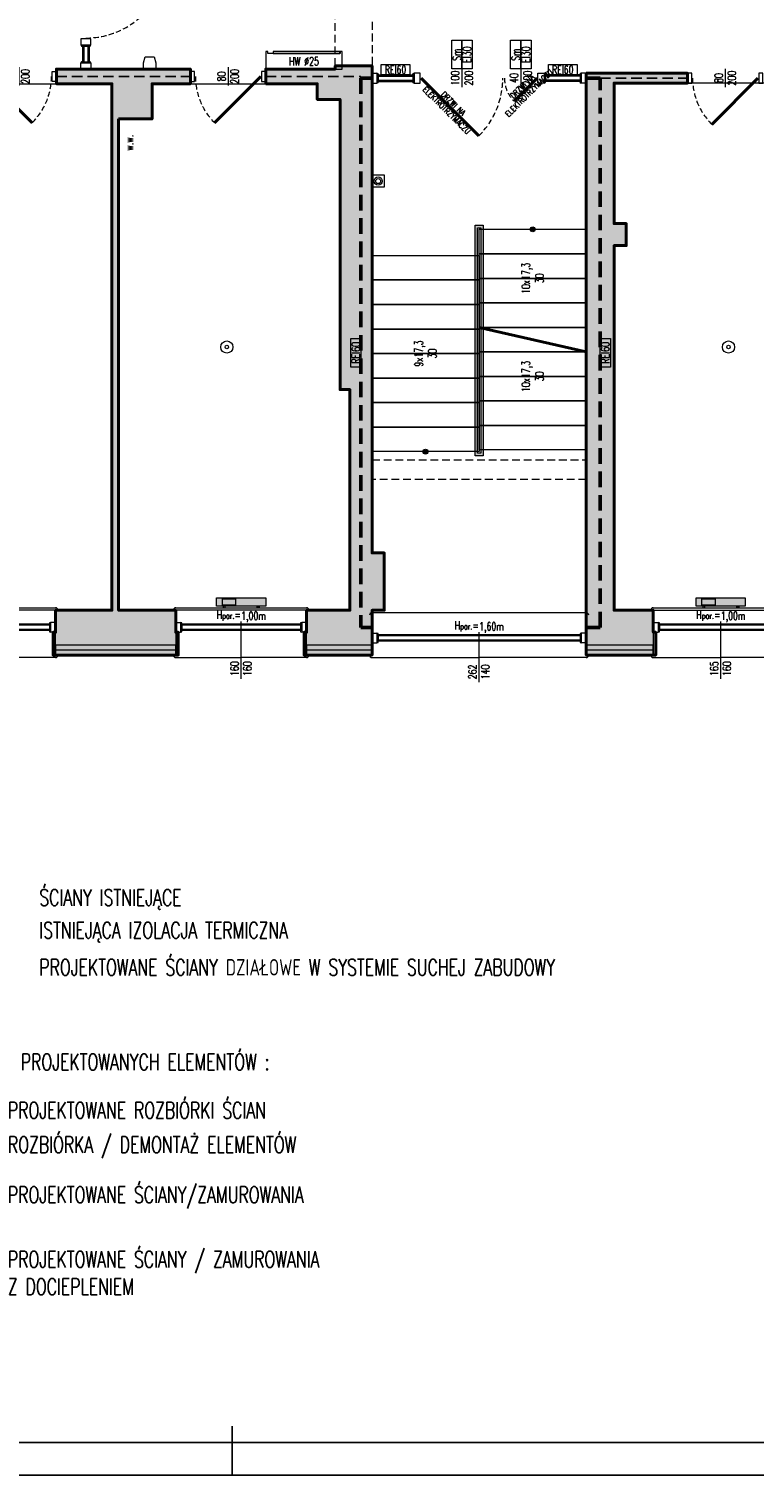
# Model space of a CAD drawing. Header units: millimetres. Extents: x 49320 to 60117, y -4209 to 20568.
# Tile 79 of 252: x 51172 to 52059, y -558 to 1211. Entities that reach past the tile are written whole.
import ezdxf
from ezdxf.enums import TextEntityAlignment as Align

# ---------------------------------------------------------------- set-up
doc = ezdxf.new("R2010")
doc.units = ezdxf.units.MM
doc.linetypes.add('DASHED', pattern=[19.05, 12.7, -6.35])
doc.linetypes.add('Kreski-Krotkie', pattern=[4.7625, 3.175, -1.5875])
for name, color, linetype, lineweight in [('_AA wymiary', 7, 'Continuous', 13), ('_HD-DREWNO_PRZEKRÓJ', 251, 'Continuous', 40), ('_HD-DREWNO_PRZERYW', 251, 'Kreski-Krotkie', 9), ('_HD-DREWNO_WIDOK', 251, 'Continuous', 18), ('_HD-DRZWI', 251, 'Continuous', 0), ('_HD-ELE_PPOŻ', 251, 'Continuous', 30), ('_HD-INWENTARYZACJA_PRZERYW', 251, 'Kreski-Krotkie', 9), ('_HD-OCIEPLENIE', 251, 'BATTING', 0), ('_HD-OKNA', 251, 'Continuous', 0), ('_HD-OPISY', 251, 'Continuous', 0), ('_HD-PPOŻ030', 251, 'DASHED', 40), ('_HD-PPOŻ060', 251, 'DASHED', 50), ('_HD-PPOŻ_PRZEKRÓJ', 251, 'Continuous', 40), ('_HD-PPOŻ_PRZERYW', 251, 'Kreski-Krotkie', 9), ('_HD-PPOŻ_WIDOK', 251, 'Continuous', 18), ('_HD-SAN_CO', 251, 'Continuous', 30), ('_HD-SCHODY_PRZEKRÓJ', 251, 'Continuous', 40), ('_HD-SCHODY_WIDOK', 251, 'Continuous', 18), ('_HD-STAL_PRZEKRÓJ', 251, 'Continuous', 40), ('_HD-STAL_PRZERYW', 251, 'Kreski-Krotkie', 9), ('_HD-STAL_WIDOK', 251, 'Continuous', 18), ('_HD-SZKŁO_WIDOK', 251, 'Continuous', 18), ('_HD-TWORZYWA_SZTUCZNE_WIDOK', 251, 'Continuous', 18), ('_HD-WENTYLACJA', 251, 'Continuous', 0), ('_mt_opisy konstrukcyjne', 7, 'Continuous', 25), ('M_Ramki do druku', 7, 'Continuous', 25), ('M_Ramki rysunków', 2, 'Continuous', 25)]:
    doc.layers.add(name, color=color, linetype=linetype, lineweight=lineweight)
doc.layers.add('_HD-KRESKOWANIE_PEŁNE', color=7, linetype='Continuous', lineweight=0, true_color=0xbfbfbf)
doc.layers.add('_HD-PRZEKRÓJ_BUDOWLANA', color=7, linetype='Continuous', lineweight=40, true_color=0x616161)
doc.layers.add('_HD-POMOC_1', color=251, linetype='Continuous', lineweight=0, plot=False)
doc.layers.add('M_Ramki markery', color=1, linetype='Continuous')
doc.layers.add('RAMKA', color=3, linetype='Continuous')
doc.styles.add('_HD_Romans', font='romans.shx', dxfattribs={"width": 0.7, "height": 18})
doc.styles.add('MCAD_TS', font='GENISO.SHX', dxfattribs={"width": 0.8})
doc.linetypes.add('BATTING', pattern='A,0.00254,-2.54,[134,ltypeshp.shx,S=2.54,R=0,X=-2.54,Y=0],-5.08,[134,ltypeshp.shx,S=2.54,R=180,X=2.54,Y=0],-2.54', length=10.16254)

# ---------------------------------------------------------------- blocks, each defined once
blk = doc.blocks.new('_HD_BLOKI_HW25')
blk.add_lwpolyline([(-91, 19.2), (-2.6, 19.2), (-2.6, 21.6), (0, 21.6), (0, 0), (-93.6, 0), (-93.6, 21.6), (-91, 21.6), (-91, 19.2)])
blk.add_lwpolyline([(-9.2, 21.6), (-9.2, 19.2), (-90.6, 19.2), (-90.6, 21.6)], close=True)
blk = doc.blocks.new('*U32')
at = {"layer": '_HD-OPISY'}
blk.add_line((38.5, 11.2), (38.5, -11.2), dxfattribs=at)
at = {"layer": '_HD-STAL_PRZEKRÓJ'}
blk.add_line((88.5, 0), (17.8, -70.7), dxfattribs=at)
at = {"layer": '_HD-STAL_PRZERYW', "ltscale": 2}
blk.add_arc((88.5, 0), 100, 180, 225, dxfattribs=at)
at = {"layer": '_HD-STAL_WIDOK'}
for points in [[(-12.5, 6), (-20, 6), (-20, -6), (-12.5, -6)], [(97, 6), (89.5, 6), (89.5, -6), (97, -6)]]:
    blk.add_lwpolyline(points, close=True, dxfattribs=at)
at = {"layer": '_HD-OPISY', "style": '_HD_Romans', "width": 0.7}
blk.add_attdef('WYSOKOŚĆ', text='', height=10, rotation=270, dxfattribs=at).set_placement((35.5, 0), align=Align.TOP_CENTER)
blk.add_attdef('SZEROKOŚĆ', text='', height=10, rotation=270, dxfattribs=at).set_placement((38.5, 0), align=Align.BOTTOM_CENTER)
blk = doc.blocks.new('*U5')
at = {"layer": '_HD-WENTYLACJA'}
blk.add_lwpolyline([(0, 0, 0, 12, 0), (20, 0, 0, 0, 0), (84.5, 0, 0, 0, 0)], format="xyseb", dxfattribs=at)
at = {"layer": '_HD-WENTYLACJA', "style": '_HD_Romans', "width": 0.7}
blk.add_attdef('WENTYLACJA', (35, 5), '', height=20, dxfattribs=at)
blk = doc.blocks.new('*U58')
at = {"layer": '_HD-DREWNO_PRZEKRÓJ'}
blk.add_line((6, 0), (62.6, -56.6), dxfattribs=at)
at = {"layer": '_HD-DREWNO_PRZERYW', "ltscale": 2}
blk.add_arc((6, 0), 80, 315, 0, dxfattribs=at)
at = {"layer": '_HD-DREWNO_WIDOK'}
for points in [[(0, 6), (5, 6), (5, -6), (0, -6)], [(87, 6), (92, 6), (92, -6), (87, -6)]]:
    blk.add_lwpolyline(points, close=True, dxfattribs=at)
at = {"layer": '_HD-OPISY'}
blk.add_line((46, 11.2), (46, -11.2), dxfattribs=at)
at = {"layer": '_HD-OPISY', "style": '_HD_Romans', "width": 0.7}
blk.add_attdef('SZEROKOŚĆ', text='', height=10, rotation=90, dxfattribs=at).set_placement((46, 0), align=Align.BOTTOM_CENTER)
blk.add_attdef('WYSOKOŚĆ', text='', height=10, rotation=90, dxfattribs=at).set_placement((49, 0), align=Align.TOP_CENTER)
blk = doc.blocks.new('*U55')
at = {"layer": '_HD-DREWNO_PRZEKRÓJ'}
blk.add_line((86, 0), (29.4, -56.6), dxfattribs=at)
at = {"layer": '_HD-DREWNO_PRZERYW', "ltscale": 2}
blk.add_arc((86, 0), 80, 180, 225, dxfattribs=at)
at = {"layer": '_HD-DREWNO_WIDOK'}
for points in [[(5, 6), (0, 6), (0, -6), (5, -6)], [(92, 6), (87, 6), (87, -6), (92, -6)]]:
    blk.add_lwpolyline(points, close=True, dxfattribs=at)
at = {"layer": '_HD-OPISY'}
blk.add_line((46, 11.2), (46, -11.2), dxfattribs=at)
at = {"layer": '_HD-OPISY', "style": '_HD_Romans', "width": 0.7}
blk.add_attdef('SZEROKOŚĆ', text='', height=10, rotation=90, dxfattribs=at).set_placement((46, 0), align=Align.BOTTOM_CENTER)
blk.add_attdef('WYSOKOŚĆ', text='', height=10, rotation=90, dxfattribs=at).set_placement((49, 0), align=Align.TOP_CENTER)
blk = doc.blocks.new('*U63')
at = {"layer": '_HD-OPISY'}
for p, q in [((131, -13), (131, 13.2)), ((131, -48), (131, -13))]:
    blk.add_line(p, q, dxfattribs=at)
at = {"layer": '_HD-SZKŁO_WIDOK'}
for p, q in [((256, 10), (6, 10)), ((256, 8.5), (6, 8.5)), ((256, 3.5), (6, 3.5)), ((256, 2), (6, 2))]:
    blk.add_line(p, q, dxfattribs=at)
at = {"layer": '_HD-TWORZYWA_SZTUCZNE_WIDOK'}
for p, q in [((0, 37), (131, 37)), ((131, 37), (262, 37)), ((0, 12), (6, 12)), ((0, 0), (6, 0)), ((6, 12), (6, 0)), ((7.5, 8.5), (7.5, 3.5)), ((254.5, 8.5), (254.5, 3.5)), ((262, 12), (256, 12)), ((256, 12), (256, 0)), ((262, 0), (256, 0)), ((0, -18), (131, -18)), ((262, -18), (131, -18))]:
    blk.add_line(p, q, dxfattribs=at)
for centre, radius, start, end in [((0, 34), 3, 90, 180), ((262, 34), 3, 0, 90), ((6, 10), 2, 0, 90), ((6, 2), 2, 270, 0), ((256, 10), 2, 90, 180), ((256, 2), 2, 180, 270), ((0, -15), 3, 180, 270), ((262, -15), 3, 270, 0)]:
    blk.add_arc(centre, radius, start, end, dxfattribs=at)
at = {"layer": '_HD-OPISY', "insert": (101, 20.2), "char_height": 10, "width": 33.48, "attachment_point": 4, "style": '_HD_Romans'}
blk.add_mtext('\\pxql;H{\\H0.75x;par.}=', dxfattribs=at)
at = {"layer": '_HD-OPISY', "style": '_HD_Romans', "width": 0.7}
blk.add_attdef('PARAPET', text='', height=10, dxfattribs=at).set_placement((131, 20.2), align=Align.MIDDLE_LEFT)
blk.add_attdef('SZEROKOŚĆ', text='', height=10, rotation=90, dxfattribs=at).set_placement((131, -35.5), align=Align.BOTTOM_CENTER)
blk.add_attdef('WYSOKOŚĆ', text='', height=10, rotation=90, dxfattribs=at).set_placement((133.5, -35.5), align=Align.TOP_CENTER)
blk = doc.blocks.new('*U12')
at = {"layer": '_HD-OPISY'}
for p, q in [((80, -13), (80, 13.2)), ((80, -57), (80, -13))]:
    blk.add_line(p, q, dxfattribs=at)
at = {"layer": '_HD-SZKŁO_WIDOK'}
for p, q in [((154, 10), (6, 10)), ((154, 8.5), (6, 8.5)), ((154, 3.5), (6, 3.5)), ((154, 2), (6, 2))]:
    blk.add_line(p, q, dxfattribs=at)
at = {"layer": '_HD-TWORZYWA_SZTUCZNE_WIDOK'}
for p, q in [((0, 30), (80, 30)), ((80, 30), (160, 30)), ((0, 12), (6, 12)), ((0, 0), (6, 0)), ((6, 12), (6, 0)), ((7.5, 8.5), (7.5, 3.5)), ((152.5, 8.5), (152.5, 3.5)), ((160, 12), (154, 12)), ((154, 12), (154, 0)), ((160, 0), (154, 0)), ((0, -31), (80, -31)), ((160, -31), (80, -31))]:
    blk.add_line(p, q, dxfattribs=at)
for centre, radius, start, end in [((0, 27), 3, 90, 180), ((160, 27), 3, 0, 90), ((6, 10), 2, 0, 90), ((6, 2), 2, 270, 0), ((154, 10), 2, 90, 180), ((154, 2), 2, 180, 270), ((0, -28), 3, 180, 270), ((160, -28), 3, 270, 0)]:
    blk.add_arc(centre, radius, start, end, dxfattribs=at)
at = {"layer": '_HD-OPISY', "insert": (50, 20.2), "char_height": 10, "width": 33.48, "attachment_point": 4, "style": '_HD_Romans'}
blk.add_mtext('\\pxql;H{\\H0.75x;par.}=', dxfattribs=at)
at = {"layer": '_HD-OPISY', "style": '_HD_Romans', "width": 0.7}
blk.add_attdef('PARAPET', text='', height=10, dxfattribs=at).set_placement((80, 20.2), align=Align.MIDDLE_LEFT)
blk.add_attdef('SZEROKOŚĆ', text='', height=10, rotation=90, dxfattribs=at).set_placement((80, -44.5), align=Align.BOTTOM_CENTER)
blk.add_attdef('WYSOKOŚĆ', text='', height=10, rotation=90, dxfattribs=at).set_placement((82.5, -44.5), align=Align.TOP_CENTER)
blk = doc.blocks.new('*U13')
at = {"layer": '_HD-OPISY'}
for p, q in [((82.5, -13), (82.5, 13.2)), ((82.5, -57), (82.5, -13))]:
    blk.add_line(p, q, dxfattribs=at)
at = {"layer": '_HD-SZKŁO_WIDOK'}
for p, q in [((159, 10), (6, 10)), ((159, 8.5), (6, 8.5)), ((159, 3.5), (6, 3.5)), ((159, 2), (6, 2))]:
    blk.add_line(p, q, dxfattribs=at)
at = {"layer": '_HD-TWORZYWA_SZTUCZNE_WIDOK'}
for p, q in [((0, 30), (82.5, 30)), ((82.5, 30), (165, 30)), ((0, 12), (6, 12)), ((0, 0), (6, 0)), ((6, 12), (6, 0)), ((7.5, 8.5), (7.5, 3.5)), ((157.5, 8.5), (157.5, 3.5)), ((165, 12), (159, 12)), ((159, 12), (159, 0)), ((165, 0), (159, 0)), ((0, -31), (82.5, -31)), ((165, -31), (82.5, -31))]:
    blk.add_line(p, q, dxfattribs=at)
for centre, radius, start, end in [((0, 27), 3, 90, 180), ((165, 27), 3, 0, 90), ((6, 10), 2, 0, 90), ((6, 2), 2, 270, 0), ((159, 10), 2, 90, 180), ((159, 2), 2, 180, 270), ((0, -28), 3, 180, 270), ((165, -28), 3, 270, 0)]:
    blk.add_arc(centre, radius, start, end, dxfattribs=at)
at = {"layer": '_HD-OPISY', "insert": (52.5, 20.2), "char_height": 10, "width": 33.48, "attachment_point": 4, "style": '_HD_Romans'}
blk.add_mtext('\\pxql;H{\\H0.75x;par.}=', dxfattribs=at)
at = {"layer": '_HD-OPISY', "style": '_HD_Romans', "width": 0.7}
blk.add_attdef('PARAPET', text='', height=10, dxfattribs=at).set_placement((82.5, 20.2), align=Align.MIDDLE_LEFT)
blk.add_attdef('SZEROKOŚĆ', text='', height=10, rotation=90, dxfattribs=at).set_placement((82.5, -44.5), align=Align.BOTTOM_CENTER)
blk.add_attdef('WYSOKOŚĆ', text='', height=10, rotation=90, dxfattribs=at).set_placement((85, -44.5), align=Align.TOP_CENTER)
blk = doc.blocks.new('*U554')
at = {"layer": 'M_Ramki do druku'}
blk.add_line((210, 4), (210, 0), dxfattribs=at)
at = {"layer": 'M_Ramki markery'}
blk.add_line((210, 6), (210, 4), dxfattribs=at)
at = {"layer": 'M_Ramki rysunków', "color": 0, "linetype": 'ByBlock', "lineweight": -2}
blk.add_lwpolyline([(20, 4), (20, 293), (506, 293), (506, 4)], close=True, dxfattribs=at)
at = {"layer": 'M_Ramki do druku', "style": 'MCAD_TS', "width": 0.8}
for tag, p in [('KOMENTARZ', (11.54, 30.57)), ('RYSUNEK', (15.28, 30.57)), ('DATA', (19.02, 30.57))]:
    blk.add_attdef(tag, p, '', height=2, rotation=90, dxfattribs=at)

msp = doc.modelspace()

# ---------------------------------------------------------------- hatches: boundary and pattern name
at = {"layer": '_HD-KRESKOWANIE_PEŁNE', "ltscale": 3, "transparency": 33554687}
h = msp.add_hatch(color=256, dxfattribs=at)
h.dxf.hatch_style = 1
h.paths.add_polyline_path([(51281.58, 1100.93), (51322.58, 1100.93), (51322.58, 1143.93), (51369.58, 1143.93), (51369.58, 1161.93), (51205.58, 1161.93), (51205.58, 1143.93), (51273.58, 1143.93), (51273.58, 499.93), (51204.58, 499.93), (51204.58, 472.93), (51201.58, 472.93), (51201.58, 444.93), (51354.58, 444.93), (51354.58, 472.93), (51351.58, 472.93), (51351.58, 499.93), (51281.58, 499.93)])
h = msp.add_hatch(color=256, dxfattribs=at)
h.dxf.hatch_style = 1
h.paths.add_polyline_path([(51461.58, 1143.93), (51524.58, 1143.93), (51524.58, 1124.93), (51552.58, 1124.93), (51552.58, 769.93), (51564.58, 769.93), (51564.58, 499.93), (51511.58, 499.93), (51511.58, 472.93), (51508.58, 472.93), (51508.58, 444.93), (51591.58, 444.93), (51591.58, 499.93), (51606.58, 499.93), (51606.58, 569.93), (51591.58, 569.93), (51591.58, 1165.93), (51546.58, 1165.93), (51546.58, 1161.93), (51461.58, 1161.93)])
h = msp.add_hatch(color=256, dxfattribs=at)
h.dxf.hatch_style = 1
h.paths.add_polyline_path([(51853.58, 1156.93), (51977.58, 1156.93), (51977.58, 1144.93), (51887.58, 1144.93), (51887.58, 972.93), (51902.58, 972.93), (51902.58, 945.93), (51887.58, 945.93), (51887.58, 499.93), (51935.58, 499.93), (51935.58, 472.93), (51938.58, 472.93), (51938.58, 444.93), (51853.58, 444.93)])
at = {"layer": '_HD-KRESKOWANIE_PEŁNE', "ltscale": 1.5, "transparency": 33554687}
h = msp.add_hatch(color=256, dxfattribs=at)
h.dxf.hatch_style = 1
h.paths.add_polyline_path([(51717.58, 970.93), (51727.58, 970.93), (51727.58, 688.93), (51717.58, 688.93)])
h.paths.add_polyline_path([(51720.58, 967.93), (51724.58, 967.93), (51724.58, 691.93), (51720.58, 691.93)], flags=16)
at = {"layer": '_HD-KRESKOWANIE_PEŁNE', "transparency": 33554687}
h = msp.add_hatch(color=256, dxfattribs=at)
h.dxf.hatch_style = 1
h.paths.add_polyline_path([(51401.58, 504.93), (51401.58, 514.93), (51461.58, 514.93), (51461.58, 504.93)])
h.paths.add_polyline_path([(51409.58, 504.93), (51409.58, 502.93), (51412.08, 502.93), (51412.08, 504.93)])
h.paths.add_polyline_path([(51453.58, 504.93), (51453.58, 502.93), (51451.08, 502.93), (51451.08, 504.93)])
h = msp.add_hatch(color=256, dxfattribs=at)
h.dxf.hatch_style = 1
h.paths.add_polyline_path([(51988.08, 504.93), (51988.08, 514.93), (52048.08, 514.93), (52048.08, 504.93)])
h.paths.add_polyline_path([(51996.08, 504.93), (51996.08, 502.93), (51998.58, 502.93), (51998.58, 504.93)])
h.paths.add_polyline_path([(52040.08, 504.93), (52040.08, 502.93), (52037.58, 502.93), (52037.58, 504.93)])
h = msp.add_hatch(color=256, dxfattribs=at)
h.dxf.hatch_style = 1
h.paths.add_polyline_path([(51204.58, 472.93), (51201.58, 472.93), (51201.58, 444.93), (51204.58, 444.93)])
h = msp.add_hatch(color=256, dxfattribs=at)
h.dxf.hatch_style = 1
h.paths.add_polyline_path([(51354.58, 472.93), (51351.58, 472.93), (51351.58, 444.93), (51354.58, 444.93)])
h = msp.add_hatch(color=256, dxfattribs=at)
h.dxf.hatch_style = 1
h.paths.add_polyline_path([(51511.58, 472.93), (51508.58, 472.93), (51508.58, 444.93), (51511.58, 444.93)])
h = msp.add_hatch(color=256, dxfattribs=at)
h.dxf.hatch_style = 1
h.paths.add_polyline_path([(51938.58, 472.93), (51935.58, 472.93), (51935.58, 444.93), (51938.58, 444.93)])
h = msp.add_hatch(color=256, dxfattribs=at)
h.dxf.hatch_style = 1
h.paths.add_polyline_path([(51351.58, 456.93), (51204.58, 456.93), (51204.58, 444.93), (51351.58, 444.93)])
h = msp.add_hatch(color=256, dxfattribs=at)
h.dxf.hatch_style = 1
h.paths.add_polyline_path([(51591.58, 456.93), (51511.58, 456.93), (51511.58, 444.93), (51591.58, 444.93)])
h = msp.add_hatch(color=256, dxfattribs=at)
h.dxf.hatch_style = 1
h.paths.add_polyline_path([(51935.58, 456.93), (51853.58, 456.93), (51853.58, 444.93), (51935.58, 444.93)])
at = {"layer": '_HD-OPISY'}
h = msp.add_hatch(color=256, dxfattribs=at)
h.dxf.hatch_style = 1
edge = h.paths.add_edge_path()
edge.add_arc((51788.08, 965.93), 3, 0, 360)
h = msp.add_hatch(color=256, dxfattribs=at)
h.dxf.hatch_style = 1
edge = h.paths.add_edge_path()
edge.add_arc((51657.08, 693.93), 3, 0, 360)

# ---------------------------------------------------------------- linework, layer by layer
at = {"layer": '_HD-ELE_PPOŻ', "linetype": 'ByBlock', "lineweight": 0}
for points in [[(51325.08, 1176.93), (51327.08, 1169.43), (51327.08, 1161.93), (51312.08, 1161.93), (51312.08, 1169.43), (51314.08, 1176.93)], [(51591.58, 1032.43), (51606.58, 1032.43), (51606.58, 1017.43), (51591.58, 1017.43)]]:
    msp.add_lwpolyline(points, close=True, dxfattribs=at)
for centre, radius in [((51599.08, 1024.93), 5), ((51599.08, 1024.93), 3), ((51414.01, 821.93), 7.5), ((51414.01, 821.93), 2.08), ((52027.58, 821.93), 7.5), ((52027.58, 821.93), 2.08)]:
    msp.add_circle(centre, radius, dxfattribs=at)
at = {"layer": '_HD-INWENTARYZACJA_PRZERYW', "ltscale": 3}
for points in [[(51546.58, 1333.93), (51591.58, 1333.93), (51591.58, 1165.93), (51546.58, 1165.93)], [(51591.58, 683.93), (51853.58, 683.93), (51853.58, 659.93), (51591.58, 659.93)]]:
    msp.add_lwpolyline(points, close=True, dxfattribs=at)
at = {"layer": '_HD-OCIEPLENIE', "ltscale": 0.58}
for points in [[(51351.58, 450.93), (51204.58, 450.93)], [(51591.58, 450.93), (51511.58, 450.93)], [(51935.58, 450.93), (51853.58, 450.93)]]:
    msp.add_lwpolyline(points, dxfattribs=at)
at = {"layer": '_HD-OPISY'}
for p, q in [((51701.58, 1162.18), (51701.58, 1139.68)), ((51773.58, 1162.18), (51773.58, 1139.68))]:
    msp.add_line(p, q, dxfattribs=at)
for points in [[(51689.08, 1197.18), (51701.58, 1197.18), (51701.58, 1162.18), (51689.08, 1162.18)], [(51701.58, 1197.18), (51714.08, 1197.18), (51714.08, 1162.18), (51701.58, 1162.18)], [(51761.08, 1197.18), (51773.58, 1197.18), (51773.58, 1162.18), (51761.08, 1162.18)], [(51773.58, 1197.18), (51786.08, 1197.18), (51786.08, 1162.18), (51773.58, 1162.18)], [(51637.83, 1167.43), (51637.83, 1154.93), (51602.83, 1154.93), (51602.83, 1167.43)], [(51842.33, 1167.43), (51842.33, 1154.93), (51807.33, 1154.93), (51807.33, 1167.43)], [(51565.58, 832.43), (51578.08, 832.43), (51578.08, 797.43), (51565.58, 797.43)], [(51870.58, 832.43), (51883.08, 832.43), (51883.08, 797.43), (51870.58, 797.43)]]:
    msp.add_lwpolyline(points, close=True, dxfattribs=at)
for points in [[(51788.08, 830.93, 0, 6, 0), (51788.08, 840.93, 0, 0, 0), (51788.08, 965.93, 0, 0, 0)], [(51657.08, 933.93, 0, 6, 0), (51657.08, 923.93, 0, 0, 0), (51657.08, 693.93, 0, 0, 0)], [(51788.08, 695.93, 0, 6, 0), (51788.08, 705.93, 0, 0, 0), (51788.08, 830.93, 0, 0, 0)]]:
    msp.add_lwpolyline(points, format="xyseb", dxfattribs=at)
for centre in [(51788.08, 965.93), (51657.08, 693.93)]:
    msp.add_circle(centre, 3, dxfattribs=at)
at = {"layer": '_HD-POMOC_1', "ltscale": 3}
for points in [[(50998.58, 1143.93), (51273.58, 1143.93), (51273.58, 499.93), (50991.58, 499.93), (50991.58, 948.93), (50998.58, 948.93)], [(51281.58, 1100.93), (51322.58, 1100.93), (51322.58, 1143.93), (51524.58, 1143.93), (51524.58, 1124.93), (51552.58, 1124.93), (51552.58, 769.93), (51564.58, 769.93), (51564.58, 499.93), (51281.58, 499.93)], [(51887.58, 1144.93), (51887.58, 972.93), (51902.58, 972.93), (51902.58, 945.93), (51887.58, 945.93), (51887.58, 499.93), (52167.58, 499.93), (52167.58, 934.93), (52161.58, 934.93), (52161.58, 1144.93)]]:
    msp.add_lwpolyline(points, close=True, dxfattribs=at)
at = {"layer": '_HD-PPOŻ030', "lineweight": 25}
for points in [[(51205.58, 1152.93), (51369.58, 1152.93)], [(51461.58, 1152.93), (51578.08, 1152.93), (51578.08, 1150.93)], [(51870.58, 1150.93), (51977.58, 1150.93)]]:
    msp.add_lwpolyline(points, dxfattribs=at)
at = {"layer": '_HD-PPOŻ060', "ltscale": 1.5}
for points in [[(51591.58, 1150.93), (51578.08, 1150.93), (51578.08, 478.93), (51591.58, 478.93)], [(51853.58, 478.93), (51870.58, 478.93), (51870.58, 1150.93), (51853.58, 1150.93)]]:
    msp.add_lwpolyline(points, dxfattribs=at)
at = {"layer": '_HD-PPOŻ_PRZEKRÓJ'}
for p, q in [((51651.58, 1150.93), (51722.29, 1080.22)), ((51793.58, 1150.93), (51765.29, 1122.65))]:
    msp.add_line(p, q, dxfattribs=at)
at = {"layer": '_HD-PPOŻ_PRZERYW', "ltscale": 2}
for centre, radius, start, end in [((51651.58, 1150.93), 100, 315, 0), ((51793.58, 1150.93), 40, 180, 225)]:
    msp.add_arc(centre, radius, start, end, dxfattribs=at)
at = {"layer": '_HD-PPOŻ_WIDOK'}
for p, q in [((51591.58, 1156.93), (51597.58, 1156.93)), ((51853.58, 1156.93), (51847.58, 1156.93)), ((51591.58, 1144.93), (51597.58, 1144.93)), ((51853.58, 1144.93), (51847.58, 1144.93))]:
    msp.add_line(p, q, dxfattribs=at)
at = {"layer": '_HD-PPOŻ_WIDOK', "lineweight": 0}
for p, q in [((51597.58, 1156.93), (51597.58, 1144.93)), ((51597.58, 1154.93), (51643.08, 1154.93)), ((51597.58, 1153.43), (51643.08, 1153.43)), ((51599.08, 1153.43), (51599.08, 1148.43)), ((51641.58, 1153.43), (51641.58, 1148.43)), ((51643.08, 1156.93), (51643.08, 1144.93)), ((51802.08, 1156.93), (51802.08, 1144.93)), ((51847.58, 1154.93), (51802.08, 1154.93)), ((51847.58, 1153.43), (51802.08, 1153.43)), ((51803.58, 1153.43), (51803.58, 1148.43)), ((51846.08, 1153.43), (51846.08, 1148.43)), ((51847.58, 1156.93), (51847.58, 1144.93)), ((51597.58, 1148.43), (51643.08, 1148.43)), ((51597.58, 1146.93), (51643.08, 1146.93)), ((51847.58, 1148.43), (51802.08, 1148.43)), ((51847.58, 1146.93), (51802.08, 1146.93))]:
    msp.add_line(p, q, dxfattribs=at)
at = {"layer": '_HD-PPOŻ_WIDOK'}
for points in [[(51643.08, 1144.93), (51650.58, 1144.93), (51650.58, 1156.93), (51643.08, 1156.93)], [(51802.08, 1144.93), (51794.58, 1144.93), (51794.58, 1156.93), (51802.08, 1156.93)]]:
    msp.add_lwpolyline(points, close=True, dxfattribs=at)
at = {"layer": '_HD-PPOŻ_WIDOK', "lineweight": 0}
for centre, start, end in [((51597.58, 1154.93), 0, 90), ((51643.08, 1154.93), 90, 180), ((51802.08, 1154.93), 0, 90), ((51847.58, 1154.93), 90, 180), ((51597.58, 1146.93), 270, 0), ((51643.08, 1146.93), 180, 270), ((51802.08, 1146.93), 270, 0), ((51847.58, 1146.93), 180, 270)]:
    msp.add_arc(centre, 2, start, end, dxfattribs=at)
at = {"layer": '_HD-PRZEKRÓJ_BUDOWLANA', "ltscale": 1.5}
msp.add_lwpolyline([(51281.58, 1100.93), (51322.58, 1100.93), (51322.58, 1143.93), (51369.58, 1143.93), (51369.58, 1161.93), (51205.58, 1161.93), (51205.58, 1143.93), (51273.58, 1143.93), (51273.58, 499.93), (51204.58, 499.93), (51204.58, 472.93), (51201.58, 472.93), (51201.58, 444.93), (51354.58, 444.93), (51354.58, 472.93), (51351.58, 472.93), (51351.58, 499.93), (51281.58, 499.93), (51281.58, 1100.93)], dxfattribs=at)
for points in [[(51461.58, 1143.93), (51524.58, 1143.93), (51524.58, 1124.93), (51552.58, 1124.93), (51552.58, 769.93), (51564.58, 769.93), (51564.58, 499.93), (51511.58, 499.93), (51511.58, 472.93), (51508.58, 472.93), (51508.58, 444.93), (51591.58, 444.93), (51591.58, 499.93), (51606.58, 499.93), (51606.58, 569.93), (51591.58, 569.93), (51591.58, 1165.93), (51546.58, 1165.93), (51546.58, 1161.93), (51461.58, 1161.93)], [(51853.58, 1156.93), (51977.58, 1156.93), (51977.58, 1144.93), (51887.58, 1144.93), (51887.58, 972.93), (51902.58, 972.93), (51902.58, 945.93), (51887.58, 945.93), (51887.58, 499.93), (51935.58, 499.93), (51935.58, 472.93), (51938.58, 472.93), (51938.58, 444.93), (51853.58, 444.93)]]:
    msp.add_lwpolyline(points, close=True, dxfattribs=at)
at = {"layer": '_HD-SAN_CO', "lineweight": 20}
for points in [[(51401.58, 504.93), (51401.58, 504.93), (51401.58, 514.93), (51461.58, 514.93), (51461.58, 504.93)], [(51408.58, 505.93), (51408.58, 505.93), (51408.58, 513.93), (51424.58, 513.93), (51424.58, 505.93)], [(51988.08, 504.93), (51988.08, 504.93), (51988.08, 514.93), (52048.08, 514.93), (52048.08, 504.93)], [(51995.08, 505.93), (51995.08, 505.93), (51995.08, 513.93), (52011.08, 513.93), (52011.08, 505.93)]]:
    msp.add_lwpolyline(points, close=True, dxfattribs=at)
for points in [[(51409.58, 504.93), (51409.58, 502.93), (51412.08, 502.93), (51412.08, 504.93), (51409.58, 504.93)], [(51453.58, 504.93), (51453.58, 502.93), (51451.08, 502.93), (51451.08, 504.93), (51453.58, 504.93)], [(51996.08, 504.93), (51996.08, 502.93), (51998.58, 502.93), (51998.58, 504.93), (51996.08, 504.93)], [(52040.08, 504.93), (52040.08, 502.93), (52037.58, 502.93), (52037.58, 504.93), (52040.08, 504.93)]]:
    msp.add_lwpolyline(points, dxfattribs=at)
at = {"layer": '_HD-SCHODY_PRZEKRÓJ', "ltscale": 1.5}
msp.add_lwpolyline([(51722.58, 845.93), (51853.58, 815.93)], dxfattribs=at)
at = {"layer": '_HD-SCHODY_WIDOK', "ltscale": 1.5}
for points in [[(51722.58, 965.93), (51853.58, 965.93), (51853.58, 935.93), (51722.58, 935.93)], [(51591.58, 933.93), (51722.58, 933.93), (51722.58, 903.93), (51591.58, 903.93)], [(51722.58, 935.93), (51853.58, 935.93), (51853.58, 905.93), (51722.58, 905.93)], [(51591.58, 903.93), (51722.58, 903.93), (51722.58, 873.93), (51591.58, 873.93)], [(51722.58, 905.93), (51853.58, 905.93), (51853.58, 875.93), (51722.58, 875.93)], [(51591.58, 873.93), (51722.58, 873.93), (51722.58, 843.93), (51591.58, 843.93)], [(51722.58, 875.93), (51853.58, 875.93), (51853.58, 845.93), (51722.58, 845.93)], [(51591.58, 843.93), (51722.58, 843.93), (51722.58, 813.93), (51591.58, 813.93)], [(51722.58, 845.93), (51853.58, 845.93), (51853.58, 815.93), (51722.58, 815.93)], [(51591.58, 813.93), (51722.58, 813.93), (51722.58, 783.93), (51591.58, 783.93)], [(51722.58, 815.93), (51853.58, 815.93), (51853.58, 785.93), (51722.58, 785.93)], [(51591.58, 783.93), (51722.58, 783.93), (51722.58, 753.93), (51591.58, 753.93)], [(51722.58, 785.93), (51853.58, 785.93), (51853.58, 755.93), (51722.58, 755.93)], [(51591.58, 753.93), (51722.58, 753.93), (51722.58, 723.93), (51591.58, 723.93)], [(51722.58, 755.93), (51853.58, 755.93), (51853.58, 725.93), (51722.58, 725.93)], [(51722.58, 725.93), (51853.58, 725.93), (51853.58, 695.93), (51722.58, 695.93)], [(51591.58, 723.93), (51722.58, 723.93), (51722.58, 693.93), (51591.58, 693.93)]]:
    msp.add_lwpolyline(points, close=True, dxfattribs=at)
at = {"layer": '_HD-STAL_WIDOK'}
for p, q in [((51235.58, 1191.43), (51247.58, 1191.43)), ((51239.08, 1189.93), (51244.08, 1189.93)), ((51235.58, 1169.43), (51247.58, 1169.43)), ((51239.08, 1170.93), (51244.08, 1170.93))]:
    msp.add_line(p, q, dxfattribs=at)
msp.add_lwpolyline([(51247.58, 1169.43), (51247.58, 1161.93), (51235.58, 1161.93), (51235.58, 1169.43)], close=True, dxfattribs=at)
at = {"layer": '_HD-STAL_WIDOK', "ltscale": 1.5}
for points in [[(51717.58, 970.93), (51727.58, 970.93), (51727.58, 688.93), (51717.58, 688.93)], [(51720.58, 967.93), (51724.58, 967.93), (51724.58, 691.93), (51720.58, 691.93)]]:
    msp.add_lwpolyline(points, close=True, dxfattribs=at)
at = {"layer": '_HD-STAL_WIDOK'}
for centre, start, end in [((51237.58, 1191.43), 180, 270), ((51245.58, 1191.43), 270, 0), ((51237.58, 1169.43), 90, 180), ((51245.58, 1169.43), 0, 90)]:
    msp.add_arc(centre, 2, start, end, dxfattribs=at)
at = {"layer": '_HD-SZKŁO_WIDOK'}
for p, q in [((51237.58, 1191.43), (51237.58, 1169.43)), ((51239.08, 1191.43), (51239.08, 1169.43)), ((51244.08, 1191.43), (51244.08, 1169.43)), ((51245.58, 1191.43), (51245.58, 1169.43))]:
    msp.add_line(p, q, dxfattribs=at)
at = {"layer": '_HD-TWORZYWA_SZTUCZNE_WIDOK'}
for points in [[(51204.58, 472.93), (51201.58, 472.93), (51201.58, 444.93), (51204.58, 444.93)], [(51354.58, 472.93), (51351.58, 472.93), (51351.58, 444.93), (51354.58, 444.93)], [(51511.58, 472.93), (51508.58, 472.93), (51508.58, 444.93), (51511.58, 444.93)], [(51938.58, 472.93), (51935.58, 472.93), (51935.58, 444.93), (51938.58, 444.93)], [(51351.58, 456.93), (51204.58, 456.93), (51204.58, 444.93), (51351.58, 444.93)], [(51591.58, 456.93), (51511.58, 456.93), (51511.58, 444.93), (51591.58, 444.93)], [(51935.58, 456.93), (51853.58, 456.93), (51853.58, 444.93), (51935.58, 444.93)]]:
    msp.add_lwpolyline(points, close=True, dxfattribs=at)
at = {"layer": 'RAMKA', "color": 0, "ltscale": 0.8}
msp.add_lwpolyline([(49320.41, 2411.75), (54420.41, 2411.75), (54420.41, -558.25), (49320.41, -558.25)], close=True, dxfattribs=at)

# ---------------------------------------------------------------- block references
at = {"color": 0, "xscale": 10, "yscale": 10, "zscale": 10}
msp.add_blockref('*U554', (49320.41, -558.25), dxfattribs=at)
at = {"layer": '_AA wymiary'}
for name, p in [('*U58', (51113.58, 1152.93)), ('*U55', (51369.58, 1152.93)), ('*U55', (51977.58, 1150.93))]:
    msp.add_blockref(name, p, dxfattribs=at).add_auto_attribs({'SZEROKOŚĆ': '80', 'WYSOKOŚĆ': '200'})
at = {"layer": '_HD-DRZWI', "rotation": 89.99999999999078}
msp.add_blockref('*U32', (51241.58, 1211.43), dxfattribs=at).add_auto_attribs({'SZEROKOŚĆ': '100', 'WYSOKOŚĆ': '200'})
at = {"layer": '_HD-OKNA'}
for name, p, values in [('*U12', (51044.58, 472.93), {'SZEROKOŚĆ': '160', 'WYSOKOŚĆ': '160', 'PARAPET': '1,00m'}), ('*U12', (51351.58, 472.93), {'SZEROKOŚĆ': '160', 'WYSOKOŚĆ': '160', 'PARAPET': '1,00m'}), ('*U63', (51591.58, 459.93), {'SZEROKOŚĆ': '262', 'WYSOKOŚĆ': '140', 'PARAPET': '1,60m'}), ('*U13', (51935.58, 472.93), {'SZEROKOŚĆ': '165', 'WYSOKOŚĆ': '160', 'PARAPET': '1,00m'})]:
    msp.add_blockref(name, p, dxfattribs=at).add_auto_attribs(values)
at = {"layer": '_HD-PPOŻ_WIDOK', "xscale": -1}
msp.add_blockref('_HD_BLOKI_HW25', (51461.58, 1161.93), dxfattribs=at)
at = {"layer": '_HD-WENTYLACJA'}
ref = msp.add_blockref('*U5', (51302.08, 1100.93), dxfattribs=dict(at, xscale=-0.5, yscale=0.5, zscale=0.5, rotation=89.99999999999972))
ref.add_attrib('WENTYLACJA', 'w.w.', (51299.58, 1062.43), dxfattribs={"height": 10, "rotation": 90, "style": '_HD_Romans', "width": 0.7})

# ---------------------------------------------------------------- texts
at = {"layer": '_HD-OPISY', "char_height": 10, "attachment_point": 5, "rotation": 90, "style": '_HD_Romans'}
for s, insert, width in [('\\pxqc;Sm', (51695.33, 1179.68), 35), ('\\pxqc;Sm', (51767.33, 1179.68), 35), ('\\pxqc;100\\P200', (51701.58, 1150.93), 25.486), ('\\pxqc;40\\P200', (51773.58, 1150.93), 25.486), ('\\pxqc;10x17,3\\P30', (51788.08, 905.93), 25.486), ('\\pxqc;9x17,3\\P30', (51657.08, 813.93), 25.486), ('\\pxqc;10x17,3\\P30', (51788.08, 785.93), 25.486)]:
    msp.add_mtext(s, dxfattribs=dict(at, insert=insert, width=width))
at = {"layer": '_HD-PPOŻ_WIDOK', "lineweight": 0, "insert": (51508.38, 1171.53), "char_height": 10, "width": 93.6, "attachment_point": 5, "style": '_HD_Romans'}
msp.add_mtext('{\\Fromans.shx|c226;HW %%C25}', dxfattribs=at)
at = {"layer": '_HD-PPOŻ_WIDOK', "lineweight": 0, "char_height": 7, "width": 55.9483, "attachment_point": 5, "style": '_HD_Romans'}
for insert, rotation in [((51779.43, 1136.79), 45), ((51686.93, 1115.58), 315)]:
    msp.add_mtext('\\pxqc;DRZWI NA ELEKTROTRZYMACZU', dxfattribs=dict(at, insert=insert, rotation=rotation))
at = {"layer": '_HD-PPOŻ_WIDOK', "lineweight": 30, "style": '_HD_Romans', "width": 0.7}
for tag, p in [('EI30', (51707.83, 1179.68)), ('EI30', (51779.83, 1179.68)), ('REI60', (51571.83, 814.93)), ('REI60', (51876.83, 814.93))]:
    msp.add_attdef(tag, text='EI000', height=10, rotation=90, dxfattribs=at).set_placement(p, align=Align.MIDDLE_CENTER)
for p in [(51620.33, 1161.18), (51824.83, 1161.18)]:
    msp.add_attdef('REI60', text='EI000', height=10, dxfattribs=at).set_placement(p, align=Align.MIDDLE_CENTER)
at = {"layer": '_mt_opisy konstrukcyjne', "char_height": 20, "width": 913.0635, "attachment_point": 4, "style": '_HD_Romans'}
for s, insert in [('\\pxql;ŚCIANY ISTNIEJĄCE', (51184.75, 145.99)), ('\\pxql;ISTNIEJĄCA IZOLACJA TERMICZNA', (51184.75, 105.99)), ('\\pxql;PROJEKTOWANE ŚCIANY DZIAŁOWE W SYSTEMIE SUCHEJ ZABUDOWY', (51184.75, 62.97)), ('\\pxql;- OZNACZENIA PROJEKTOWANYCH ELEMENTÓW :', (51013.3, -52.86)), ('\\pxql;PROJEKTOWANE ROZBIÓRKI ŚCIAN', (51146.34, -111.92)), ('ROZBIÓRKA / DEMONTAŻ ELEMENTÓW', (51146.34, -157.35)), ('\\pxql;PROJEKTOWANE ŚCIANY/ZAMUROWANIA', (51146.34, -218.69)), ('\\pxql;PROJEKTOWANE ŚCIANY / ZAMUROWANIA \\PZ DOCIEPLENIEM', (51146.34, -311.02))]:
    msp.add_mtext(s, dxfattribs=dict(at, insert=insert))

doc.saveas('drawing.dxf')
